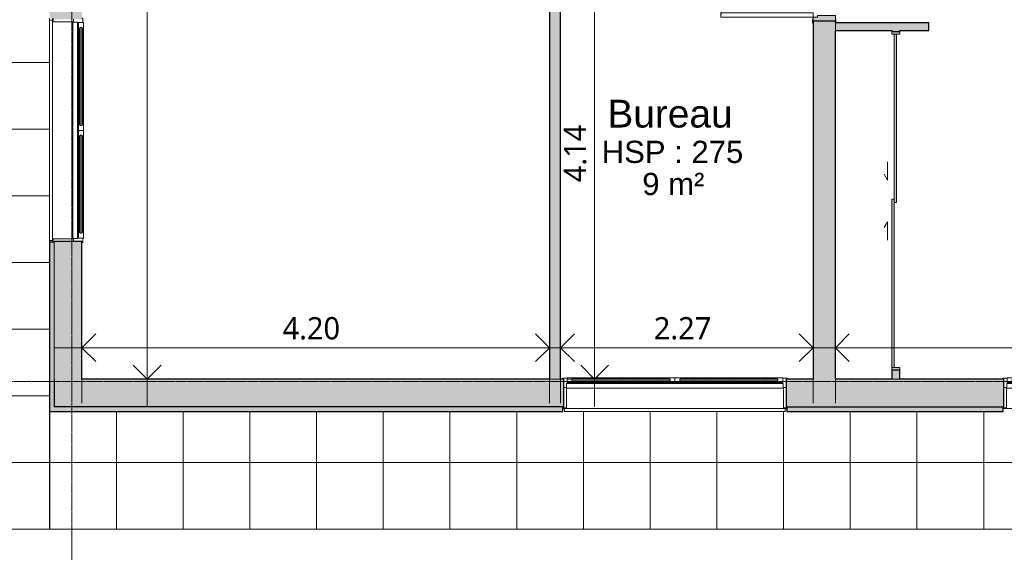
# Model space of a CAD drawing. Header units: millimetres. Extents: x -64334 to 32356, y -11421 to 53741.
# Tile 8 of 71: x -54011 to -45156, y 27514 to 32309. Entities that reach past the tile are written whole.
import ezdxf

# ---------------------------------------------------------------- set-up
doc = ezdxf.new("R2010")
doc.units = ezdxf.units.MM
doc.linetypes.add('Ligne de quadrillage', pattern=[22.225, 12.7, -3.175, 3.175, -3.175])
for name, color, linetype, lineweight in [('A-ANNO-DIMS', 211, 'Continuous', 9), ('A-ANNO-DIMS-100', 211, 'Continuous', 9), ('A-AREA-IDEN', 2, 'Continuous', 9), ('A-DOOR', 31, 'Continuous', 9), ('A-DOOR-FRAM', 31, 'Continuous', 9), ('A-DOOR-OPNG', 31, 'Continuous', 9), ('A-FLOR', 192, 'Continuous', 9), ('A-FLOR-PATT', 8, 'Continuous', 9), ('A-GLAZ', 151, 'Continuous', 9), ('A-WALL', 113, 'Continuous', 9), ('I-WALL', 2, 'Continuous', 9), ('S-GRID', 1, 'Continuous', 9)]:
    doc.layers.add(name, color=color, linetype=linetype, lineweight=lineweight)
doc.styles.add('Arial_2', font='arial.ttf', dxfattribs={"height": 200})
doc.styles.add('Arial_B', font='txt', dxfattribs={"height": 250})
doc.styles.add('Trebuchet MS_B', font='txt', dxfattribs={"height": 200})
doc.dimstyles.new('Cotes_linéaires_rouge_2mm', dxfattribs={"dimscale": 304.8, "dimtxt": 206.190181, "dimasz": 0.410105, "dimexe": 0.82021, "dimexo": 0.0625, "dimgap": 0.065617, "dimtad": 1, "dimlfac": 0.001, "dimrnd": 0.01, "dimzin": 0, "dimdsep": 46, "dimtxsty": 'Trebuchet MS_B', "dimblk1": 'OPEN30', "dimblk2": 'OPEN30', "dimsah": 1, "dimcen": 0.09, "dimdle": 0.82021, "dimazin": 0, "dimtfac": 1, "dimtdec": 4, "dimtix": 1, "dimtmove": 0, "dimatfit": 3, "dimfxl": 1.64042, "dimfxlon": 1, "dimtvp": 1, "dimtolj": 1, "dimtzin": 0, "dimarcsym": 2})
doc.dimstyles.new('Cotes_linéaires_rouge_2mm_3', dxfattribs={"dimscale": 304.8, "dimtxt": 206.190181, "dimasz": 0.410105, "dimexe": 0.82021, "dimexo": 0.0625, "dimgap": 0.065617, "dimtad": 1, "dimlfac": 0.001, "dimrnd": 0.01, "dimzin": 0, "dimdsep": 46, "dimtxsty": 'Trebuchet MS_B', "dimblk1": 'OPEN30', "dimblk2": 'OPEN30', "dimsah": 1, "dimcen": 0.09, "dimdle": 0.82021, "dimazin": 0, "dimtfac": 1, "dimtdec": 4, "dimtix": 1, "dimtmove": 0, "dimatfit": 3, "dimfxl": 1.64042, "dimfxlon": 1, "dimtvp": 1, "dimtolj": 1, "dimtzin": 0, "dimarcsym": 2})

# ---------------------------------------------------------------- blocks, each defined once
blk = doc.blocks.new('2 Vantaux - 200 x 160-1522796-Niveau 00')
at = {"layer": 'A-GLAZ', "lineweight": 18}
for p, q in [((-1010, 133), (-970, 133)), ((-1010, 125), (-1010, 133)), ((-970, 136.5), (-968.5, 138)), ((-970, 96.5), (-970, 136.5)), ((-970, 133), (-970, 95)), ((-968.5, 95), (-970, 96.5)), ((-970, 95), (-960, 95)), ((-968.5, 138), (-924.1, 138)), ((-924.1, 95), (-968.5, 95)), ((-960, 95), (-960, 85)), ((-926, 124.5), (-44, 124.5)), ((-926, 108.5), (-926, 124.5)), ((-926, 124.5), (-926, 108.5)), ((-920, 124.5), (-926, 124.5)), ((-44, 108.5), (-926, 108.5)), ((-926, 108.5), (-920, 108.5)), ((-924.1, 138), (-920, 134)), ((-920, 99.1), (-924.1, 95)), ((-920, 134), (-920, 124.5)), ((-920, 108.5), (-920, 99.1)), ((-50, 134), (-45.9, 138)), ((-50, 124.5), (-50, 134)), ((-44, 124.5), (-50, 124.5)), ((-50, 108.5), (-44, 108.5)), ((-50, 99.1), (-50, 108.5)), ((-45.9, 95), (-50, 99.1)), ((-45.9, 138), (-1.5, 138)), ((-1.5, 95), (-45.9, 95)), ((-44, 124.5), (-44, 108.5)), ((-44, 108.5), (-44, 124.5)), ((-1.5, 138), (0, 136.5)), ((0, 96.5), (-1.5, 95)), ((0, 136.5), (1.5, 138)), ((0, 96.5), (0, 136.5)), ((0, 136.5), (0, 96.5)), ((1.5, 95), (0, 96.5)), ((1.5, 138), (45.9, 138)), ((45.9, 95), (1.5, 95)), ((44, 124.5), (44, 108.5)), ((50, 124.5), (44, 124.5)), ((44, 124.5), (926, 124.5)), ((44, 108.5), (44, 124.5)), ((44, 108.5), (50, 108.5)), ((926, 108.5), (44, 108.5)), ((45.9, 138), (50, 134)), ((50, 99.1), (45.9, 95)), ((50, 134), (50, 124.5)), ((50, 108.5), (50, 99.1)), ((920, 134), (924.1, 138)), ((920, 124.5), (920, 134)), ((926, 124.5), (920, 124.5)), ((920, 108.5), (926, 108.5)), ((920, 99.1), (920, 108.5)), ((924.1, 95), (920, 99.1)), ((924.1, 138), (968.5, 138)), ((968.5, 95), (924.1, 95)), ((926, 108.5), (926, 124.5)), ((926, 124.5), (926, 108.5)), ((960, 95), (970, 95)), ((960, 85), (960, 95)), ((968.5, 138), (970, 136.5)), ((970, 96.5), (968.5, 95)), ((970, 136.5), (970, 96.5)), ((970, 133), (1010, 133)), ((970, 95), (970, 133)), ((1010, 133), (1010, 125)), ((-975.7, 50), (-1000, 50)), ((-1000, 50), (-975.7, 50)), ((-975, 50.7), (-975.7, 50)), ((-975.7, 50), (-975.7, -129.8)), ((-975, 85), (-975, 50.7)), ((-960, 85), (-975, 85)), ((975, 85), (960, 85)), ((975, 50.7), (975, 85)), ((975.7, 50), (975, 50.7)), ((1000, 50), (975.7, 50)), ((975.7, 50), (1000, 50)), ((975.7, -129.8), (975.7, 50)), ((-1006.1, -133), (-1008, -131.1)), ((-978.9, -133), (-1006.1, -133)), ((-975.7, -129.8), (-978.9, -133)), ((978.9, -133), (975.7, -129.8)), ((1006.1, -133), (978.9, -133))]:
    blk.add_line(p, q, dxfattribs=at)
at = {"layer": 'A-GLAZ'}
for p, q in [((-924.1, 138), (-45.9, 138)), ((-45.9, 95), (-924.1, 95)), ((-50, 134), (-920, 134)), ((-50, 99.1), (-920, 99.1)), ((1.5, 95), (-1.5, 95)), ((45.9, 138), (924.1, 138)), ((924.1, 95), (45.9, 95)), ((50, 134), (920, 134)), ((50, 99.1), (920, 99.1)), ((975.7, 45), (-975.7, 45)), ((960, 85), (-960, 85)), ((-1008, -140), (1006.1, -140))]:
    blk.add_line(p, q, dxfattribs=at)
blk = doc.blocks.new('2 Vantaux - 200 x 160-V4-Niveau 00')
at = {"layer": 'A-GLAZ', "lineweight": 18}
for p, q in [((-1010, 133), (-970, 133)), ((-1010, 125), (-1010, 133)), ((-970, 136.5), (-968.5, 138)), ((-970, 96.5), (-970, 136.5)), ((-970, 133), (-970, 95)), ((-968.5, 95), (-970, 96.5)), ((-970, 95), (-960, 95)), ((-968.5, 138), (-924.1, 138)), ((-924.1, 95), (-968.5, 95)), ((-960, 95), (-960, 85)), ((-926, 124.5), (-44, 124.5)), ((-926, 108.5), (-926, 124.5)), ((-926, 124.5), (-926, 108.5)), ((-920, 124.5), (-926, 124.5)), ((-44, 108.5), (-926, 108.5)), ((-926, 108.5), (-920, 108.5)), ((-924.1, 138), (-920, 134)), ((-920, 99.1), (-924.1, 95)), ((-920, 134), (-920, 124.5)), ((-920, 108.5), (-920, 99.1)), ((-50, 134), (-45.9, 138)), ((-50, 124.5), (-50, 134)), ((-44, 124.5), (-50, 124.5)), ((-50, 108.5), (-44, 108.5)), ((-50, 99.1), (-50, 108.5)), ((-45.9, 95), (-50, 99.1)), ((-45.9, 138), (-1.5, 138)), ((-1.5, 95), (-45.9, 95)), ((-44, 124.5), (-44, 108.5)), ((-44, 108.5), (-44, 124.5)), ((-1.5, 138), (0, 136.5)), ((0, 96.5), (-1.5, 95)), ((0, 136.5), (1.5, 138)), ((0, 96.5), (0, 136.5)), ((0, 136.5), (0, 96.5)), ((1.5, 95), (0, 96.5)), ((1.5, 138), (45.9, 138)), ((45.9, 95), (1.5, 95)), ((44, 124.5), (44, 108.5)), ((50, 124.5), (44, 124.5)), ((44, 124.5), (926, 124.5)), ((44, 108.5), (44, 124.5)), ((44, 108.5), (50, 108.5)), ((926, 108.5), (44, 108.5)), ((45.9, 138), (50, 134)), ((50, 99.1), (45.9, 95)), ((50, 134), (50, 124.5)), ((50, 108.5), (50, 99.1)), ((920, 134), (924.1, 138)), ((920, 124.5), (920, 134)), ((926, 124.5), (920, 124.5)), ((920, 108.5), (926, 108.5)), ((920, 99.1), (920, 108.5)), ((924.1, 95), (920, 99.1)), ((924.1, 138), (968.5, 138)), ((968.5, 95), (924.1, 95)), ((926, 108.5), (926, 124.5)), ((926, 124.5), (926, 108.5)), ((960, 95), (970, 95)), ((960, 85), (960, 95)), ((968.5, 138), (970, 136.5)), ((970, 96.5), (968.5, 95)), ((970, 136.5), (970, 96.5)), ((970, 133), (1010, 133)), ((970, 95), (970, 133)), ((1010, 133), (1010, 125)), ((-975.7, 50), (-1000, 50)), ((-1000, 50), (-975.7, 50)), ((-975, 50.7), (-975.7, 50)), ((-975.7, 50), (-975.7, -129.8)), ((-975, 85), (-975, 50.7)), ((-960, 85), (-975, 85)), ((975, 85), (960, 85)), ((975, 50.7), (975, 85)), ((975.7, 50), (975, 50.7)), ((1000, 50), (975.7, 50)), ((975.7, 50), (1000, 50)), ((975.7, -129.8), (975.7, 50)), ((-978.9, -133), (-1006.1, -133)), ((-975.7, -129.8), (-978.9, -133)), ((978.9, -133), (975.7, -129.8)), ((1006.1, -133), (978.9, -133)), ((1007.6, -131.5), (1006.1, -133))]:
    blk.add_line(p, q, dxfattribs=at)
at = {"layer": 'A-GLAZ'}
for p, q in [((-924.1, 138), (-45.9, 138)), ((-45.9, 95), (-924.1, 95)), ((-50, 134), (-920, 134)), ((-50, 99.1), (-920, 99.1)), ((1.5, 95), (-1.5, 95)), ((45.9, 138), (924.1, 138)), ((924.1, 95), (45.9, 95)), ((50, 134), (920, 134)), ((50, 99.1), (920, 99.1)), ((975.7, 45), (-975.7, 45)), ((960, 85), (-960, 85)), ((-1006.5, -140), (1007.6, -140))]:
    blk.add_line(p, q, dxfattribs=at)
blk = doc.blocks.new('2 Vantaux - 200 x 160-V7-Niveau 00')
at = {"layer": 'A-GLAZ', "lineweight": 18}
for p, q in [((-1010, 133), (-970, 133)), ((-1010, 125), (-1010, 133)), ((-970, 136.5), (-968.5, 138)), ((-970, 96.5), (-970, 136.5)), ((-970, 133), (-970, 95)), ((-968.5, 95), (-970, 96.5)), ((-970, 95), (-960, 95)), ((-968.5, 138), (-924.1, 138)), ((-924.1, 95), (-968.5, 95)), ((-960, 95), (-960, 85)), ((-926, 124.5), (-44, 124.5)), ((-926, 108.5), (-926, 124.5)), ((-926, 124.5), (-926, 108.5)), ((-920, 124.5), (-926, 124.5)), ((-44, 108.5), (-926, 108.5)), ((-926, 108.5), (-920, 108.5)), ((-924.1, 138), (-920, 134)), ((-920, 99.1), (-924.1, 95)), ((-920, 134), (-920, 124.5)), ((-920, 108.5), (-920, 99.1)), ((-50, 134), (-45.9, 138)), ((-50, 124.5), (-50, 134)), ((-44, 124.5), (-50, 124.5)), ((-50, 108.5), (-44, 108.5)), ((-50, 99.1), (-50, 108.5)), ((-45.9, 95), (-50, 99.1)), ((-45.9, 138), (-1.5, 138)), ((-1.5, 95), (-45.9, 95)), ((-44, 124.5), (-44, 108.5)), ((-44, 108.5), (-44, 124.5)), ((-1.5, 138), (0, 136.5)), ((0, 96.5), (-1.5, 95)), ((0, 136.5), (1.5, 138)), ((0, 96.5), (0, 136.5)), ((0, 136.5), (0, 96.5)), ((1.5, 95), (0, 96.5)), ((1.5, 138), (45.9, 138)), ((45.9, 95), (1.5, 95)), ((44, 124.5), (44, 108.5)), ((50, 124.5), (44, 124.5)), ((44, 124.5), (926, 124.5)), ((44, 108.5), (44, 124.5)), ((44, 108.5), (50, 108.5)), ((926, 108.5), (44, 108.5)), ((45.9, 138), (50, 134)), ((50, 99.1), (45.9, 95)), ((50, 134), (50, 124.5)), ((50, 108.5), (50, 99.1)), ((920, 134), (924.1, 138)), ((920, 124.5), (920, 134)), ((926, 124.5), (920, 124.5)), ((920, 108.5), (926, 108.5)), ((920, 99.1), (920, 108.5)), ((924.1, 95), (920, 99.1)), ((924.1, 138), (968.5, 138)), ((968.5, 95), (924.1, 95)), ((926, 108.5), (926, 124.5)), ((926, 124.5), (926, 108.5)), ((960, 95), (970, 95)), ((960, 85), (960, 95)), ((968.5, 138), (970, 136.5)), ((970, 96.5), (968.5, 95)), ((970, 136.5), (970, 96.5)), ((970, 133), (1010, 133)), ((970, 95), (970, 133)), ((1010, 133), (1010, 125)), ((-975.7, 50), (-1000, 50)), ((-1000, 50), (-975.7, 50)), ((-975, 50.7), (-975.7, 50)), ((-975.7, 50), (-975.7, -129.8)), ((-975, 85), (-975, 50.7)), ((-960, 85), (-975, 85)), ((975, 85), (960, 85)), ((975, 50.7), (975, 85)), ((975.7, 50), (975, 50.7)), ((1000, 50), (975.7, 50)), ((975.7, 50), (1000, 50)), ((975.7, -129.8), (975.7, 50)), ((-1006.1, -133), (-1008, -131.1)), ((-978.9, -133), (-1006.1, -133)), ((-975.7, -129.8), (-978.9, -133)), ((978.9, -133), (975.7, -129.8)), ((1006.1, -133), (978.9, -133)), ((1008, -131.1), (1006.1, -133))]:
    blk.add_line(p, q, dxfattribs=at)
at = {"layer": 'A-GLAZ'}
for p, q in [((-924.1, 138), (-45.9, 138)), ((-45.9, 95), (-924.1, 95)), ((-50, 134), (-920, 134)), ((-50, 99.1), (-920, 99.1)), ((1.5, 95), (-1.5, 95)), ((45.9, 138), (924.1, 138)), ((924.1, 95), (45.9, 95)), ((50, 134), (920, 134)), ((50, 99.1), (920, 99.1)), ((975.7, 45), (-975.7, 45)), ((960, 85), (-960, 85)), ((-1008, -140), (1008, -140))]:
    blk.add_line(p, q, dxfattribs=at)
blk = doc.blocks.new('__Int_ Simple - __PP _0_83m x 2_04m_-V31-Niveau 00')
at = {"layer": 'A-DOOR'}
h = blk.add_hatch(color=254, dxfattribs=at)
h.paths.add_polyline_path([(430, -100), (400, -100), (400, -105), (430, -105)])
h.paths.add_polyline_path([(430, 104.5), (430, 105), (400, 105), (400, 100), (430, 100)])
h.paths.add_polyline_path([(-470, 100), (-470, 105), (-500, 105), (-500, 100), (-485, 100)])
h.paths.add_polyline_path([(-470, -105), (-470, -100), (-500, -100), (-500, -105), (-485, -105)])
at = {"layer": 'A-DOOR-FRAM'}
h = blk.add_hatch(color=254, dxfattribs=at)
h.paths.add_polyline_path([(415, 100), (365, 100), (365, -60), (380, -60), (380, -100), (415, -100), (415, 0)])
h.paths.add_polyline_path([(-435, 100), (-485, 100), (-485, -100), (-450, -100), (-450, -60), (-435, -60)])
at = {"layer": 'A-DOOR', "lineweight": 25}
for p, q in [((-470, 105), (-500, 105)), ((-500, 105), (-500, 100)), ((-485, 100), (-470, 100)), ((-470, 100), (-470, 105)), ((430, 105), (400, 105)), ((400, 105), (400, 100)), ((400, 100), (415, 100)), ((-500, -100), (-500, -105)), ((-500, -105), (-470, -105)), ((-470, -100), (-485, -100)), ((-470, -105), (-470, -100)), ((415, -100), (400, -100)), ((400, -100), (400, -105)), ((400, -105), (430, -105)), ((430, -105), (430, -100))]:
    blk.add_line(p, q, dxfattribs=at)
at = {"layer": 'A-DOOR'}
for p, q in [((380, -100), (340, -100)), ((340, -930), (340, -100)), ((380, -100), (380, -930)), ((380, -930), (340, -930))]:
    blk.add_line(p, q, dxfattribs=at)
blk.add_arc((380, -100), 830, 180, 270, dxfattribs=at)
at = {"layer": 'A-DOOR-FRAM', "lineweight": 18}
for p, q in [((-435, 100), (-485, 100)), ((-435, -60), (-435, 100)), ((415, 100), (365, 100)), ((365, 100), (365, -60)), ((-450, -100), (-450, -60)), ((-450, -60), (-435, -60)), ((365, -60), (380, -60)), ((380, -60), (380, -100)), ((-485, -100), (-450, -100)), ((380, -100), (415, -100))]:
    blk.add_line(p, q, dxfattribs=at)
blk = doc.blocks.new('PRT-plaard coulissant - PRT_COL_207_100-V37-Niveau 00')
at = {"layer": 'A-DOOR'}
for points in [[(-1535, 15), (-20, 15), (-20, 35), (-1535, 35)], [(-50, -5), (1465, -5), (1465, 15), (-50, 15)]]:
    blk.add_hatch(color=254, dxfattribs=at).paths.add_polyline_path(points)
at = {"layer": 'A-DOOR-FRAM'}
h = blk.add_hatch(color=254, dxfattribs=at)
h.paths.add_polyline_path([(-1560, 35), (-1560, -35), (-1535, -35), (-1535, 35)])
h.paths.add_polyline_path([(1465, -35), (1490, -35), (1490, 35), (1465, 35)])
at = {"layer": 'A-DOOR', "lineweight": 18}
for p, q in [((-20, 35), (-1535, 35)), ((-1535, 35), (-1535, 15)), ((-1535, 15), (-20, 15)), ((1465, 15), (-50, 15)), ((-50, 15), (-50, -5)), ((-20, 15), (-20, 35)), ((1465, -5), (1465, 15)), ((-50, -5), (1465, -5))]:
    blk.add_line(p, q, dxfattribs=at)
at = {"layer": 'A-DOOR-FRAM', "lineweight": 18}
for p, q in [((-1535, 35), (-1560, 35)), ((-1535, -35), (-1535, 35)), ((1490, 35), (1465, 35)), ((1465, 35), (1465, -35)), ((-1560, -35), (-1535, -35)), ((1465, -35), (1490, -35))]:
    blk.add_line(p, q, dxfattribs=at)
at = {"layer": 'A-DOOR-OPNG'}
for p, q in [((-222.5, 73.7), (-274.5, 103.7)), ((152.5, 73.7), (204.5, 103.7)), ((-387.5, 73.7), (-222.5, 73.7)), ((317.5, 73.7), (152.5, 73.7))]:
    blk.add_line(p, q, dxfattribs=at)
blk = doc.blocks.new('DIMBLOCK241-Niveau 00')
at = {"layer": 'A-ANNO-DIMS-100'}
for p, q in [((-53451.2, 28855.8), (-53451.2, 29605.8)), ((-49246.6, 28855.8), (-49246.6, 29605.8)), ((-48996.6, 29355.8), (-53701.2, 29355.8)), ((-53451.2, 29355.8), (-53451.2, 28855.8)), ((-49246.6, 29355.8), (-49246.6, 28855.8))]:
    blk.add_line(p, q, dxfattribs=at)
at = {"layer": 'A-ANNO-DIMS-100', "lineweight": 25}
for p, q in [((-53451.2, 29355.8), (-53326.2, 29480.8)), ((-49246.6, 29355.8), (-49371.6, 29480.8)), ((-53451.2, 29355.8), (-53326.2, 29230.8)), ((-49246.6, 29355.8), (-49371.6, 29230.8))]:
    blk.add_line(p, q, dxfattribs=at)
at = {"layer": 'A-ANNO-DIMS-100', "color": 0, "insert": (-51645.9, 29631.7), "char_height": 200, "width": 712.929, "attachment_point": 1, "line_spacing_factor": 1.048425, "style": 'Trebuchet MS_B'}
blk.add_mtext('4.20', dxfattribs=at)
blk = doc.blocks.new('_Open30')
at = {"color": 0, "linetype": 'ByBlock', "lineweight": -2}
for p, q in [((-1, 0.268), (0, 0)), ((0, 0), (-1, -0.268)), ((0, 0), (-1, 0))]:
    blk.add_line(p, q, dxfattribs=at)
blk = doc.blocks.new('DIMBLOCK242-Niveau 00')
at = {"layer": 'A-ANNO-DIMS-100'}
for p, q in [((-49146.6, 28855.8), (-49146.6, 29605.8)), ((-46874.5, 28855.8), (-46874.5, 29605.8)), ((-46624.5, 29355.8), (-49396.6, 29355.8)), ((-49146.6, 29355.8), (-49146.6, 28855.8)), ((-46874.5, 29355.8), (-46874.5, 28855.8))]:
    blk.add_line(p, q, dxfattribs=at)
at = {"layer": 'A-ANNO-DIMS-100', "lineweight": 25}
for p, q in [((-49146.6, 29355.8), (-49021.6, 29480.8)), ((-46874.5, 29355.8), (-46999.5, 29480.8)), ((-49146.6, 29355.8), (-49021.6, 29230.8)), ((-46874.5, 29355.8), (-46999.5, 29230.8))]:
    blk.add_line(p, q, dxfattribs=at)
at = {"layer": 'A-ANNO-DIMS-100', "color": 0, "insert": (-48307.6, 29631.7), "char_height": 200, "width": 712.929, "attachment_point": 1, "line_spacing_factor": 1.048425, "style": 'Trebuchet MS_B'}
blk.add_mtext('2.27', dxfattribs=at)
blk = doc.blocks.new('DIMBLOCK243-Niveau 00')
at = {"layer": 'A-ANNO-DIMS-100'}
for p, q in [((-46674.5, 28855.8), (-46674.5, 29605.8)), ((-38859.1, 28855.8), (-38859.1, 29605.8)), ((-38609.1, 29355.8), (-46924.5, 29355.8)), ((-46674.5, 29355.8), (-46674.5, 28855.8)), ((-38859.1, 29355.8), (-38859.1, 28855.8))]:
    blk.add_line(p, q, dxfattribs=at)
at = {"layer": 'A-ANNO-DIMS-100', "lineweight": 25}
for p, q in [((-46674.5, 29355.8), (-46549.5, 29480.8)), ((-38859.1, 29355.8), (-38984.1, 29480.8)), ((-46674.5, 29355.8), (-46549.5, 29230.8)), ((-38859.1, 29355.8), (-38984.1, 29230.8))]:
    blk.add_line(p, q, dxfattribs=at)
at = {"layer": 'A-ANNO-DIMS-100', "color": 0, "insert": (-43063.8, 29631.7), "char_height": 200, "width": 712.929, "attachment_point": 1, "line_spacing_factor": 1.048425, "style": 'Trebuchet MS_B'}
blk.add_mtext('7.82', dxfattribs=at)
blk = doc.blocks.new('DIMBLOCK249-Niveau 00')
at = {"layer": 'A-ANNO-DIMS-100'}
for p, q in [((-48840.1, 33463.9), (-48840.1, 28823.1)), ((-48340.1, 33213.9), (-49090.1, 33213.9)), ((-48840.1, 33213.9), (-48340.1, 33213.9)), ((-48340.1, 29073.1), (-49090.1, 29073.1)), ((-48840.1, 29073.1), (-48340.1, 29073.1))]:
    blk.add_line(p, q, dxfattribs=at)
at = {"layer": 'A-ANNO-DIMS-100', "lineweight": 25}
for p, q in [((-48840.1, 33213.9), (-48965.1, 33088.9)), ((-48840.1, 33213.9), (-48715.1, 33088.9)), ((-48840.1, 29073.1), (-48965.1, 29198.1)), ((-48840.1, 29073.1), (-48715.1, 29198.1))]:
    blk.add_line(p, q, dxfattribs=at)
at = {"layer": 'A-ANNO-DIMS-100', "color": 0, "insert": (-49116.1, 30846.4), "char_height": 200, "width": 712.929, "attachment_point": 1, "rotation": 90, "line_spacing_factor": 1.048425, "style": 'Trebuchet MS_B'}
blk.add_mtext('4.14', dxfattribs=at)
blk = doc.blocks.new('DIMBLOCK269-Niveau 00')
at = {"layer": 'A-ANNO-DIMS-100'}
for p, q in [((-52863.9, 38294), (-52863.9, 28823.1)), ((-52363.9, 38044), (-53113.9, 38044)), ((-52863.9, 38044), (-52363.9, 38044)), ((-52363.9, 29073.1), (-53113.9, 29073.1)), ((-52863.9, 29073.1), (-52363.9, 29073.1))]:
    blk.add_line(p, q, dxfattribs=at)
at = {"layer": 'A-ANNO-DIMS-100', "lineweight": 25}
for p, q in [((-52863.9, 38044), (-52988.9, 37919)), ((-52863.9, 38044), (-52738.9, 37919)), ((-52863.9, 29073.1), (-52988.9, 29198.1)), ((-52863.9, 29073.1), (-52738.9, 29198.1))]:
    blk.add_line(p, q, dxfattribs=at)
at = {"layer": 'A-ANNO-DIMS-100', "color": 0, "insert": (-53139.8, 33261.5), "char_height": 200, "width": 712.929, "attachment_point": 1, "rotation": 90, "line_spacing_factor": 1.048425, "style": 'Trebuchet MS_B'}
blk.add_mtext('8.97', dxfattribs=at)

msp = doc.modelspace()

# ---------------------------------------------------------------- hatches: boundary and pattern name
at = {"layer": 'A-FLOR-PATT'}
h = msp.add_hatch(dxfattribs=at)
h.set_pattern_fill('FP_1', color=256, style=0, pattern_type=2)
h.set_pattern_definition([(180, (-14741.15, 42123.1), (-7e-14, -600), []), (270, (-14741.15, 42123.1), (600, 4e-14), [])])
h.paths.add_polyline_path([(-56128.111, 27723.097), (-53741.152, 27723.097), (-53741.152, 45141.701), (-53770.139, 45141.701), (-53770.139, 45181.701), (-53741.152, 45181.701), (-53741.152, 45301.701), (-43577.138, 45301.701), (-43577.138, 43382.9), (-42845.138, 43382.9), (-42845.138, 43342.9), (-42828.772, 43342.9), (-42828.772, 43357.9), (-42811.096, 43357.9), (-42811.096, 43382.9), (-40826.954, 43382.9), (-40826.954, 43357.9), (-40811.954, 43357.9), (-40811.954, 43382.9), (-39146.094, 43382.9), (-39146.094, 43357.9), (-39131.094, 43357.9), (-39131.094, 43382.9), (-37145.183, 43382.9), (-37145.183, 43357.9), (-37130.183, 43357.9), (-37130.183, 43382.9), (-35022.062, 43382.9), (-35022.054, 43357.9), (-35006.456, 43357.9), (-35006.456, 43382.9), (-33022.334, 43382.9), (-33022.334, 43357.9), (-33006.082, 43357.9), (-33006.082, 43382.9), (-31739.562, 43382.9), (-31739.554, 43357.9), (-31723.956, 43357.9), (-31723.956, 43382.9), (-29739.834, 43382.9), (-29739.834, 43357.9), (-29723.582, 43357.9), (-29723.582, 43382.9), (-27152.062, 43382.9), (-27152.054, 43357.9), (-27136.456, 43357.9), (-27136.456, 43382.9), (-25152.334, 43382.9), (-25152.334, 43357.9), (-25136.082, 43357.9), (-25136.082, 43382.9), (-23885.883, 43382.9), (-23885.876, 43357.9), (-23870.278, 43357.9), (-23870.278, 43382.9), (-21886.156, 43382.9), (-21886.156, 43357.9), (-21869.903, 43357.9), (-21869.903, 43382.9), (-20906.697, 43382.9), (-20906.697, 46079.237), (-18969.697, 46079.237), (-18969.697, 46054.237), (-18954.697, 46054.237), (-18954.697, 46079.237), (-16970.555, 46079.237), (-16970.555, 46054.237), (-16955.555, 46054.237), (-16955.555, 46079.237), (-15648.386, 46079.237), (-15648.386, 46054.237), (-15633.386, 46054.237), (-15633.386, 46079.237), (-13708.725, 46079.237), (-13708.725, 46054.237), (-13693.725, 46054.237), (-13693.725, 46079.237), (-12449.725, 46079.237), (-12449.697, 46054.237), (-12434.12, 46054.237), (-12434.12, 46079.237), (-10449.998, 46079.237), (-10449.998, 46054.237), (-10433.745, 46054.237), (-10433.745, 46079.237), (-9134.725, 46079.237), (-9134.697, 46054.237), (-9119.12, 46054.237), (-9119.12, 46079.237), (-7134.998, 46079.237), (-7134.998, 46054.237), (-7118.745, 46054.237), (-7118.745, 46079.237), (-6580.158, 46079.237), (-6580.099, 46066.523), (-6578.099, 46067.241), (-6578.099, 46070.737), (-6564.553, 46070.737), (-6564.553, 46079.237), (-5896.368, 46079.237), (-5896.368, 46070.737), (-5882.099, 46070.737), (-5882.099, 46076.618), (-5880.116, 46074.115), (-5880.099, 46079.237), (-2363.559, 46079.237), (-2363.5, 46066.523), (-2361.5, 46067.241), (-2361.5, 46070.737), (-2347.954, 46070.737), (-2347.954, 46079.237), (-1706.942, 46079.237), (-1722.17, 48929.655), (-24914.656, 48591.56), (-25019.803, 46193.864), (-42244.924, 45919.61), (-42121.286, 47934.714), (-56128.111, 46588.726), (-56128.111, 29305.146)])
h.paths.add_polyline_path([(7450.79, 37872.417), (8478.305, 37895.753), (6247.912, 49591.04), (-1699.679, 49591.04), (-1696.337, 48965.547), (5768.461, 48977.677), (5793.998, 46575.817), (6183.041, 46558.755), (6220.776, 44160.398), (6616.302, 44152.72), (6629.735, 41752.064), (7012.097, 41761.991), (7019.192, 39268.907), (7434.221, 39262.983)])
h.paths.add_polyline_path([(-5880.116, 46066.523), (-5880.621, 46068.387), (-5882.099, 46066.523)])
h.paths.add_polyline_path([(-5880.116, 46069.057), (-5880.116, 46071.559), (-5881.839, 46070.11), (-5880.411, 46069.237)])
h.paths.add_polyline_path([(-5880.116, 46071.586), (-5880.116, 46074.089), (-5882.099, 46073.443)])
h = msp.add_hatch(dxfattribs=at)
h.set_pattern_fill('FP_4', color=256, style=0, pattern_type=2)
h.set_pattern_definition([(270, (-38141.15, 15723.1), (600, 4e-14), []), (0, (-38141.15, 15723.1), (0, 600), [])])
h.paths.add_polyline_path([(-34591.818, 2935.229), (-34509.054, 2940.527), (-25083.577, 2940.527), (-24933.577, 3300.527), (-24783.577, 2940.527), (-22732.874, 2940.527), (-22732.874, 3333.419), (-22713.431, 3421.196), (-22681.78, 3509.46), (-22643.549, 3586.512), (-22594.136, 3661.621), (-22535.999, 3730.198), (-22518.966, 3745.948), (-27561.928, 3745.948), (-27561.928, 3705.948), (-33029.584, 3704.849), (-33033.485, 3700.948), (-33784.054, 3700.948), (-33789.054, 3705.948), (-34549.054, 3706.094), (-34549.054, 4581.086), (-34554.054, 4581.086), (-34554.054, 4611.086), (-34549.054, 4611.086), (-34549.054, 4596.086), (-34509.054, 4596.086), (-34509.054, 5696.086), (-34549.054, 5696.086), (-34549.054, 5681.086), (-34554.054, 5681.086), (-34554.054, 5711.086), (-34549.054, 5711.086), (-34549.054, 15982.67), (-34517.054, 15982.67), (-34517.054, 16042.67), (-34509.054, 16042.67), (-34509.054, 17742.67), (-34517.054, 17742.67), (-34517.054, 17802.67), (-34549.054, 17802.67), (-34549.054, 27858.097), (-34514.054, 27858.097), (-34514.054, 27888.097), (-34509.054, 27888.097), (-34509.054, 28823.097), (-38559.054, 28823.097), (-38559.054, 28783.097), (-39252.912, 28783.097), (-39252.912, 28808.097), (-39267.912, 28808.097), (-39267.912, 28783.097), (-41252.054, 28783.097), (-41252.054, 28808.097), (-41267.054, 28808.097), (-41267.054, 28783.097), (-43152.912, 28783.097), (-43152.912, 28808.097), (-43167.912, 28808.097), (-43167.912, 28783.097), (-45152.054, 28783.097), (-45152.054, 28808.097), (-45167.054, 28808.097), (-45167.054, 28783.097), (-47110.412, 28783.097), (-47110.412, 28808.097), (-47125.412, 28808.097), (-47125.412, 28783.097), (-49109.554, 28783.097), (-49110.31, 28808.097), (-49124.554, 28808.097), (-49124.554, 28783.097), (-53741.152, 28783.097), (-53741.152, 27723.097), (-36702.011, 27723.097), (-36888.932, 28171.709), (-36272.505, 28171.709), (-36459.426, 27723.097), (-35334.555, 27723.097), (-35334.523, 17000.044), (-35025.032, 17128.998), (-35025.032, 16512.57), (-35334.522, 16641.525), (-35334.509, 12237.292), (-35318.198, 3843.138), (-35311.524, 3705.948), (-35294.913, 3588.619), (-35264.565, 3464.323), (-35222.103, 3343.627), (-35193.39, 3273.71), (-35154.781, 3208.731), (-35107.104, 3150.082), (-35051.379, 3099.018), (-34984.493, 3049.986), (-34912.378, 3009.031), (-34836.004, 2976.704), (-34756.401, 2953.44), (-34674.639, 2939.553)])
at = {"layer": 'A-WALL'}
h = msp.add_hatch(color=8, dxfattribs=at)
h.paths.add_polyline_path([(-53741.152, 28823.097), (-53701.152, 28823.097), (-53701.152, 30305.097), (-53741.152, 30305.097), (-53741.152, 29305.146)])
h.paths.add_polyline_path([(-53701.152, 32321.097), (-53701.152, 33646.347), (-53741.152, 33646.347), (-53741.152, 32321.097)])
h.paths.add_polyline_path([(-53741.152, 35601.008), (-53701.152, 35601.008), (-53701.152, 36035.989), (-53741.152, 36035.989), (-53741.152, 35668.663)])
h.paths.add_polyline_path([(-53701.152, 38050.131), (-53701.152, 45141.701), (-53741.152, 45141.701), (-53741.152, 38050.131)])
h = msp.add_hatch(color=8, dxfattribs=at)
h.paths.add_polyline_path([(-53451.152, 29073.097), (-53451.152, 30313.097), (-53701.152, 30313.097), (-53701.152, 29073.097)])
h.paths.add_polyline_path([(-53701.152, 32313.097), (-53451.152, 32313.097), (-53451.152, 33593.097), (-53701.152, 33593.097), (-53701.152, 32321.097)])
h.paths.add_polyline_path([(-53456.384, 35593.097), (-53451.152, 35593.097), (-53451.152, 36043.989), (-53701.152, 36043.989), (-53701.152, 35593.097)])
h.paths.add_polyline_path([(-53701.152, 38043.989), (-53451.152, 38043.989), (-53451.152, 44891.701), (-53701.152, 44891.701), (-53701.152, 38050.131)])
h = msp.add_hatch(color=8, dxfattribs=at)
h.paths.add_polyline_path([(-46674.457, 29073.097), (-46674.457, 32295.366), (-46874.457, 32295.366), (-46874.457, 29073.097), (-46774.457, 29073.097)])
h.paths.add_polyline_path([(-46874.457, 33195.366), (-46674.457, 33195.366), (-46674.457, 36303.989), (-46874.457, 36303.989), (-46874.457, 33213.891)])
h.paths.add_polyline_path([(-46774.457, 36403.989), (-46674.457, 36403.989), (-46674.457, 36983.989), (-46874.457, 36983.989), (-46874.457, 36403.989)])
h.paths.add_polyline_path([(-46674.457, 37883.989), (-46674.457, 38043.989), (-46874.457, 38043.989), (-46874.457, 37883.989), (-46774.457, 37883.989)])
h = msp.add_hatch(color=8, dxfattribs=at)
h.paths.add_polyline_path([(-46437.777, 28823.097), (-45159.054, 28823.097), (-45159.054, 29073.097), (-47118.026, 29073.097), (-47118.026, 28823.097)])
h.paths.add_polyline_path([(-38559.054, 28823.097), (-38559.054, 29073.097), (-39259.054, 29073.097), (-39259.054, 28823.097), (-38717.309, 28823.097)])
h.paths.add_polyline_path([(-49118.026, 28823.097), (-49118.026, 29073.097), (-53701.152, 29073.097), (-53701.152, 28823.097), (-49245.22, 28823.097)])
h.paths.add_polyline_path([(-43159.054, 28823.097), (-41259.054, 28823.097), (-41259.054, 29073.097), (-43159.054, 29073.097), (-43159.054, 29050.605)])
h = msp.add_hatch(color=8, dxfattribs=at)
h.paths.add_polyline_path([(-38717.309, 28783.097), (-38559.054, 28783.097), (-38559.054, 28823.097), (-39252.912, 28823.097), (-39252.912, 28783.097)])
h.paths.add_polyline_path([(-42226.612, 28783.097), (-41267.054, 28783.097), (-41267.054, 28823.097), (-43152.912, 28823.097), (-43152.912, 28783.097), (-42928.473, 28783.097)])
h.paths.add_polyline_path([(-45167.054, 28783.097), (-45167.054, 28823.097), (-47110.412, 28823.097), (-47110.412, 28783.097), (-45735.916, 28783.097)])
h.paths.add_polyline_path([(-49245.22, 28783.097), (-49124.554, 28783.097), (-49124.554, 28823.097), (-53741.152, 28823.097), (-53741.152, 28783.097)])
at = {"layer": 'I-WALL'}
for points in [[(-49146.617, 29073.097), (-49146.617, 33213.891), (-49246.617, 33213.891), (-49246.617, 29073.097), (-49245.22, 29073.097)], [(-46165.968, 32210.366), (-45834.457, 32210.366), (-45834.457, 32280.366), (-46674.457, 32280.366), (-46674.457, 32210.366), (-46437.777, 32210.366)]]:
    msp.add_hatch(color=8, dxfattribs=at).paths.add_polyline_path(points)
h = msp.add_hatch(color=8, dxfattribs=at)
h.paths.add_polyline_path([(-46165.968, 29073.097), (-46095.968, 29073.097), (-46095.968, 29152.648), (-46165.968, 29152.648)])
h.paths.add_polyline_path([(-46165.968, 32202.648), (-46095.968, 32202.648), (-46095.968, 32210.366), (-46165.968, 32210.366)])

# ---------------------------------------------------------------- linework, layer by layer
at = {"layer": 'A-FLOR'}
for p, q in [((-53741.152, 32305.492), (-53741.152, 32321.097)), ((-53741.152, 30305.097), (-53741.152, 30321.35)), ((-53741.152, 28783.097), (-53741.152, 27723.097)), ((-56128.111, 27723.097), (-36702.011, 27723.097))]:
    msp.add_line(p, q, dxfattribs=at)
at = {"layer": 'A-WALL'}
for p, q in [((-53716.152, 32305.492), (-53741.152, 32305.492)), ((-53741.152, 30321.35), (-53741.152, 32305.492)), ((-46674.457, 32280.366), (-46674.457, 32210.366)), ((-53741.152, 30321.35), (-53716.086, 30321.35)), ((-53701.152, 30305.097), (-53701.152, 29073.097)), ((-49246.617, 29073.097), (-49146.617, 29073.097)), ((-46165.968, 29073.097), (-46095.968, 29073.097)), ((-49109.554, 28808.097), (-49109.554, 28783.097)), ((-47125.412, 28783.097), (-49109.554, 28783.097)), ((-47125.412, 28783.097), (-47125.412, 28808.16))]:
    msp.add_line(p, q, dxfattribs=at)
at = {"layer": 'A-WALL', "lineweight": 25}
for p, q in [((-46674.457, 32295.366), (-46874.457, 32295.366)), ((-46874.457, 32295.366), (-46874.457, 29073.097)), ((-46674.457, 32280.366), (-46674.457, 32295.366)), ((-46674.457, 29073.097), (-46674.457, 32210.366)), ((-53701.152, 30305.097), (-53741.152, 30305.097)), ((-53741.152, 30305.097), (-53741.152, 28783.097)), ((-53451.152, 30313.097), (-53701.152, 30313.097)), ((-53701.152, 30313.097), (-53701.152, 30305.097)), ((-53451.152, 29073.097), (-53451.152, 30313.097)), ((-53701.152, 29073.097), (-53701.152, 28823.097)), ((-49246.617, 29073.097), (-53451.152, 29073.097)), ((-49118.026, 29073.097), (-49146.617, 29073.097)), ((-49118.026, 28823.097), (-49118.026, 29073.097)), ((-46874.457, 29073.097), (-47118.026, 29073.097)), ((-47118.026, 29073.097), (-47118.026, 28823.097)), ((-46165.968, 29073.097), (-46674.457, 29073.097)), ((-45159.054, 29073.097), (-46095.968, 29073.097)), ((-45159.054, 28823.097), (-45159.054, 29073.097)), ((-53741.152, 28783.097), (-49124.554, 28783.097)), ((-49118.026, 28823.097), (-53701.152, 28823.097)), ((-49124.554, 28783.097), (-49124.554, 28823.097)), ((-47118.026, 28823.097), (-45159.054, 28823.097)), ((-47110.412, 28823.097), (-47110.412, 28783.097)), ((-47110.412, 28783.097), (-45167.054, 28783.097)), ((-45167.054, 28783.097), (-45167.054, 28823.097))]:
    msp.add_line(p, q, dxfattribs=at)
at = {"layer": 'I-WALL', "lineweight": 25}
for p, q in [((-49246.617, 33213.891), (-49246.617, 29073.097)), ((-49146.617, 29073.097), (-49146.617, 33213.891)), ((-45834.457, 32280.366), (-46674.457, 32280.366)), ((-45834.457, 32210.366), (-45834.457, 32280.366)), ((-46674.457, 32210.366), (-46165.968, 32210.366)), ((-46165.968, 32210.366), (-46165.968, 32202.648)), ((-46165.968, 32202.648), (-46095.968, 32202.648)), ((-46095.968, 32210.366), (-45834.457, 32210.366)), ((-46095.968, 32202.648), (-46095.968, 32210.366)), ((-46165.968, 29152.648), (-46165.968, 29073.097)), ((-46095.968, 29152.648), (-46165.968, 29152.648)), ((-46095.968, 29073.097), (-46095.968, 29152.648))]:
    msp.add_line(p, q, dxfattribs=at)
at = {"layer": 'S-GRID', "linetype": 'Ligne de quadrillage', "lineweight": 18}
for p, q in [((-53540.491, -7247.936), (-53540.491, 51986.924)), ((-63034.151, 29050.937), (31922.827, 29050.937))]:
    msp.add_line(p, q, dxfattribs=at)

# ---------------------------------------------------------------- block references
at = {"layer": 'A-DOOR'}
for name, p, rotation in [('__Int_ Simple - __PP _0_83m x 2_04m_-V31-Niveau 00', (-46774.457, 32710.366), 270), ('PRT-plaard coulissant - PRT_COL_207_100-V37-Niveau 00', (-46130.968, 30712.648), 90.00000000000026)]:
    msp.add_blockref(name, p, dxfattribs=dict(at, rotation=rotation))
at = {"layer": 'A-GLAZ', "rotation": 270.0000000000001}
msp.add_blockref('2 Vantaux - 200 x 160-V7-Niveau 00', (-53576.152, 31313.097), dxfattribs=at)
at = {"layer": 'A-GLAZ'}
for name, p in [('2 Vantaux - 200 x 160-V4-Niveau 00', (-48118.026, 28948.097)), ('2 Vantaux - 200 x 160-1522796-Niveau 00', (-44159.054, 28948.097))]:
    msp.add_blockref(name, p, dxfattribs=at)

# ---------------------------------------------------------------- texts
at = {"layer": 'A-AREA-IDEN', "attachment_point": 1}
for s, insert, char_height, width, style in [('Bureau', (-48725.327, 31588.267), 250, 1451.05437, 'Arial_B'), ('HSP : 275', (-48776.419, 31219.125), 200, 1579.32437, 'Arial_2'), ('9 m²', (-48411.327, 30930.353), 200, 689.45125, 'Arial_2')]:
    msp.add_mtext(s, dxfattribs=dict(at, insert=insert, char_height=char_height, width=width, style=style))

# ---------------------------------------------------------------- dimensions: what is measured, and where the dimension line sits
at = {"layer": 'A-ANNO-DIMS'}
for base, p1, p2, angle, dimstyle, override, picture, middle in [((-52863.863, 29073.097), (-52363.863, 38043.989), (-52363.863, 29073.097), 90, 'Cotes_linéaires_rouge_2mm_3', {"dimpost": '<>', "dimfxl": 8970.892393}, 'DIMBLOCK269-Niveau 00', (-52987.634, 33558.543)), ((-48840.146, 29073.097), (-48340.146, 33213.891), (-48340.146, 29073.097), 90, 'Cotes_linéaires_rouge_2mm', {"dimpost": '<>', "dimfxl": 4140.793795}, 'DIMBLOCK249-Niveau 00', (-48963.513, 31143.494)), ((-53451.152, 29355.764), (-49246.617, 28855.764), (-53451.152, 28855.764), 0, 'Cotes_linéaires_rouge_2mm', {"dimpost": '<>', "dimfxl": 4204.534841}, 'DIMBLOCK241-Niveau 00', (-51348.885, 29479.535)), ((-49146.617, 29355.764), (-46874.457, 28855.764), (-49146.617, 28855.764), 0, 'Cotes_linéaires_rouge_2mm', {"dimpost": '<>', "dimfxl": 2272.160609}, 'DIMBLOCK242-Niveau 00', (-48010.537, 29479.535)), ((-46674.457, 29355.764), (-38859.054, 28855.764), (-46674.457, 28855.764), 0, 'Cotes_linéaires_rouge_2mm', {"dimpost": '<>', "dimfxl": 7815.402568}, 'DIMBLOCK243-Niveau 00', (-42766.756, 29479.535))]:
    dim = msp.add_linear_dim(base=base, p1=p1, p2=p2, angle=angle, dimstyle=dimstyle, override=override, dxfattribs=at)
    dim.commit()
    dim.dimension.update_dxf_attribs({"geometry": picture, "text_midpoint": middle})

doc.saveas('drawing.dxf')
